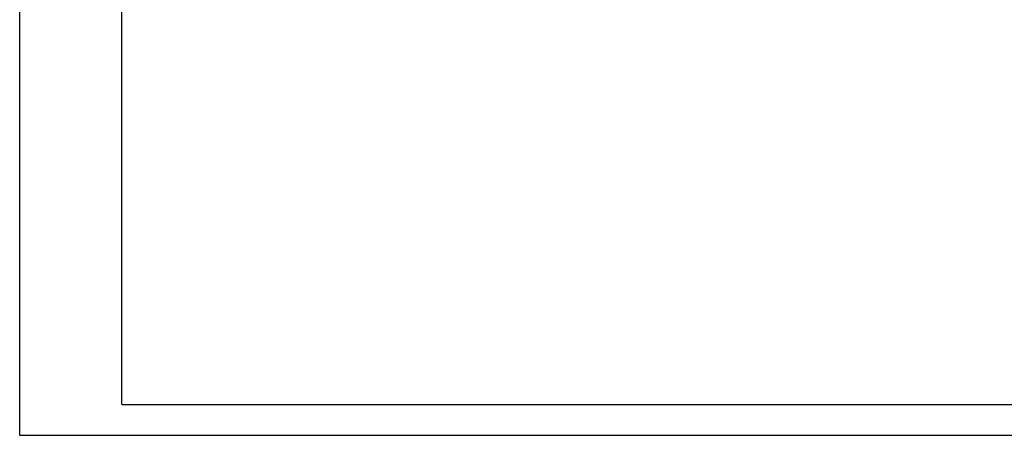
# Model space of a CAD drawing. Header units: millimetres. Extents: x 14462 to 14904, y 138 to 762.
# Tile 1 of 30: x 14462 to 14715, y 138 to 245. Entities that reach past the tile are written whole.
import ezdxf

# ---------------------------------------------------------------- set-up
doc = ezdxf.new("R2010")
doc.units = ezdxf.units.MM
doc.header["$LTSCALE"] = 0.3
doc.layers.add('外框', color=7, linetype='Continuous', lineweight=30)

# ---------------------------------------------------------------- blocks, each defined once
blk = doc.blocks.new('Y')
at = {"lineweight": 30}
for p, q in [((-4136.76, 2009.27), (-3862.74, 2009.27)), ((-4154.44, 2003.97), (-3857.44, 2003.97)), ((-4154.44, 2003.97), (-3857.44, 2003.97))]:
    blk.add_line(p, q, dxfattribs=at)
for points in [[(-3857.44, 2213.99), (-4154.44, 2213.99), (-4154.44, 2003.97)], [(-4136.76, 2009.27), (-4136.76, 2208.69), (-3862.74, 2208.69)]]:
    blk.add_lwpolyline(points, dxfattribs=at)
blk = doc.blocks.new('W')
blk.add_blockref('Y', (0, 0))

msp = doc.modelspace()

# ---------------------------------------------------------------- block references
at = {"layer": '外框', "lineweight": 25, "xscale": 1.487159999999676, "yscale": 1.487160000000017, "zscale": 1.48716}
msp.add_blockref('W', (20640.217, -2842.572), dxfattribs=at)

doc.saveas('drawing.dxf')
